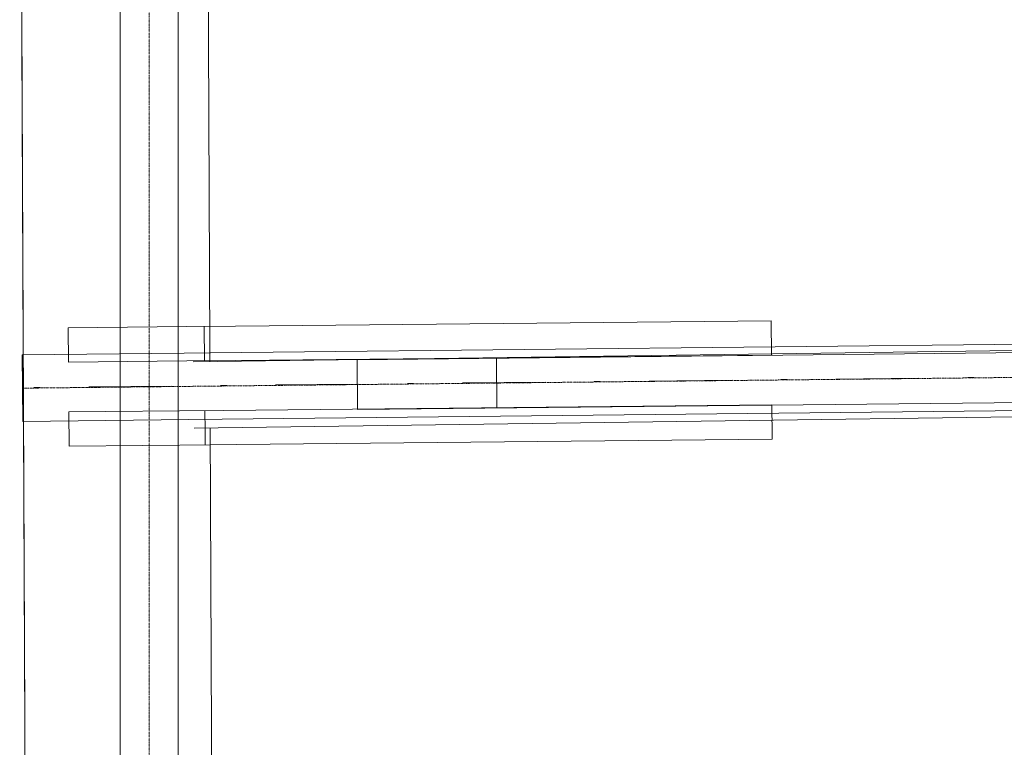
# Model space of a CAD drawing. Header units: millimetres. Extents: x -23738 to 4435, y -2716 to 20653.
# Tile 96 of 160: x -10965 to -8592, y 10495 to 12247. Entities that reach past the tile are written whole.
import ezdxf

# ---------------------------------------------------------------- set-up
doc = ezdxf.new("R2010")
doc.units = ezdxf.units.MM
doc.header["$MEASUREMENT"] = 0
for name, pattern in [('Wipeout_Contour', [1000, 0, -1000]), ('Čerchovaná', [450, 200, -117.5, 15, -117.5]), ('Čerchovaná S', [3.5, 1.5, -0.85, 0.3, -0.85])]:
    doc.linetypes.add(name, pattern=pattern)
for name, color, linetype in [('9._POHLED ZÁPADNÍ_2_Konstrukce - krov', 7, 'Continuous'), ('9._POHLED ZÁPADNÍ_2_Konstrukce - nosné', 7, 'Continuous'), ('9._POHLED ZÁPADNÍ_2_Výplně - Povrchové', 7, 'Continuous')]:
    doc.layers.add(name, color=color, linetype=linetype)

msp = doc.modelspace()

# ---------------------------------------------------------------- wipeouts: each hides what was drawn before it
at = {"color": 254, "linetype": 'Wipeout_Contour', "lineweight": 0, "ltscale": 70593.958106}
msp.add_wipeout([(-10986.7, 18366), (-10946.6, 9039), (-10496.6, 9040.9), (-10536.6, 18330.2)], dxfattribs=at).dxf.layer = '9._POHLED ZÁPADNÍ_2_Výplně - Povrchové'

# ---------------------------------------------------------------- next in the draw order: linework, layer by layer
at = {"layer": '9._POHLED ZÁPADNÍ_2_Konstrukce - krov', "color": 8, "linetype": 'Continuous', "lineweight": 13}
for p, q in [((-10723.4, 18630.6), (-10723.4, 8979.5)), ((-10583.4, 18630.6), (-10583.4, 8979.5)), ((-10847.8, 11422.6), (-10848.6, 11505.2)), ((-10957.7, 11279.7), (-10959.5, 11439.7)), ((-10845.8, 11220), (-10846.6, 11302.6)), ((-9151.5, 11236.7), (-10845.8, 11220))]:
    msp.add_line(p, q, dxfattribs=at)
at = {"layer": '9._POHLED ZÁPADNÍ_2_Konstrukce - krov', "color": 251, "linetype": 'Čerchovaná S', "lineweight": 13, "true_color": 0x6a6a6a}
msp.add_line((-10653.4, 18630.6), (-10653.4, 8979.5), dxfattribs=at)
at = {"layer": '9._POHLED ZÁPADNÍ_2_Konstrukce - nosné', "color": 251, "linetype": 'Continuous', "lineweight": 20, "true_color": 0x6a6a6a, "flags": 128}
for points in [[(-10988.7, 18817.6), (-10946.7, 9064.8)], [(-10496.6, 9040.9), (-10536.6, 18330.2)]]:
    msp.add_lwpolyline(points, dxfattribs=at)

# ---------------------------------------------------------------- next in the draw order: wipeouts: each hides what was drawn before it
at = {"color": 254, "linetype": 'Wipeout_Contour', "lineweight": 0, "ltscale": 53984.774254}
msp.add_wipeout([(-10544.7, 11263.5), (-772.3, 11397.9), (-772.3, 11558), (-10546.9, 11423.5)], dxfattribs=at).dxf.layer = '9._POHLED ZÁPADNÍ_2_Výplně - Povrchové'

# ---------------------------------------------------------------- next in the draw order: linework, layer by layer
at = {"layer": '9._POHLED ZÁPADNÍ_2_Konstrukce - krov', "color": 8, "linetype": 'Continuous', "lineweight": 13}
for p, q in [((-10959.5, 11439.7), (-593.5, 11551.8)), ((-10848.6, 11505.2), (-9154.3, 11522)), ((-10520.6, 11508.5), (-10519.8, 11425.8)), ((-9154.3, 11522), (-9153.5, 11439.4)), ((-9154.3, 11522), (-9153.5, 11439.4)), ((-9153.5, 11439.4), (-10847.8, 11422.6)), ((-10152.2, 11428), (-7845.7, 11453)), ((-10150.9, 11308), (-10152.2, 11428)), ((-9816.4, 11431.7), (-9815.1, 11311.7)), ((-10957.7, 11279.7), (-591.7, 11391.8)), ((-10846.6, 11302.6), (-9152.3, 11319.4)), ((-7844.4, 11333), (-10150.9, 11308)), ((-9152.3, 11319.4), (-9151.5, 11236.7)), ((-9152.3, 11319.4), (-9151.5, 11236.7)), ((-10518.6, 11305.8), (-10517.8, 11223.2))]:
    msp.add_line(p, q, dxfattribs=at)
at = {"layer": '9._POHLED ZÁPADNÍ_2_Konstrukce - krov', "color": 251, "linetype": 'Čerchovaná S', "lineweight": 13, "true_color": 0x6a6a6a}
msp.add_line((-10958.6, 11359.7), (-592.6, 11471.8), dxfattribs=at)
at = {"layer": '9._POHLED ZÁPADNÍ_2_Konstrukce - krov', "color": 8, "linetype": 'Čerchovaná', "lineweight": 13}
msp.add_line((-11248.3, 11358), (-4128.8, 11433), dxfattribs=at)
at = {"layer": '9._POHLED ZÁPADNÍ_2_Konstrukce - nosné', "color": 251, "linetype": 'Continuous', "lineweight": 20, "true_color": 0x6a6a6a, "flags": 128}
for points in [[(-772.3, 11558), (-10546.9, 11423.5)], [(-10544.7, 11263.5), (-772.3, 11397.9)]]:
    msp.add_lwpolyline(points, dxfattribs=at)

doc.saveas('drawing.dxf')
